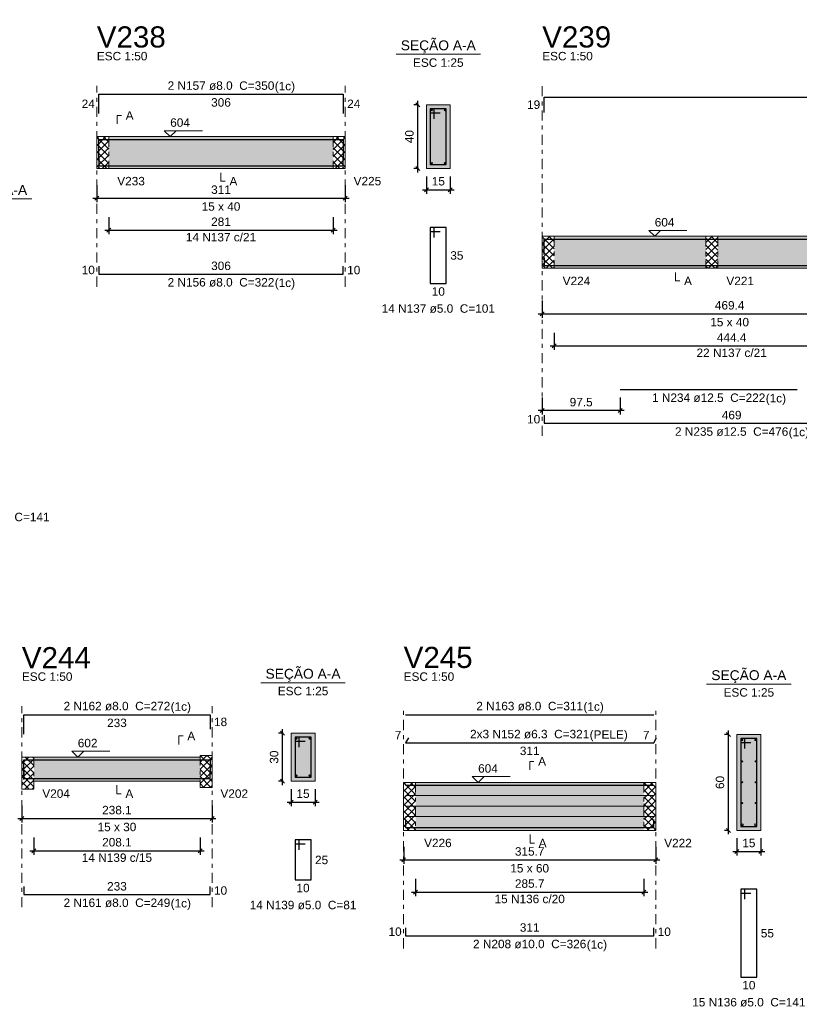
# Model space of a CAD drawing. Header units: millimetres. Extents: x 0 to 119, y 0 to 84.
# Tile 14 of 24: x 49 to 68, y 32 to 56. Entities that reach past the tile are written whole.
import ezdxf

# ---------------------------------------------------------------- set-up
doc = ezdxf.new("R2010")
doc.units = ezdxf.units.MM
doc.header["$MEASUREMENT"] = 0
doc.linetypes.add('DASHDOT', pattern=[2.54, 1.27, -0.635, 0, -0.635])
doc.linetypes.add('NULL', pattern=[0])
doc.layers.get('0').update_dxf_attribs({"lineweight": 18})
for name, color, linetype, lineweight in [('Descrição da armadura', 7, 'Continuous', 0), ('DT-Arm complementar', 5, 'Continuous', 5), ('DT-Barras na forma', 2, 'Continuous', 30), ('DT-Barras no corte', 5, 'Continuous', 5), ('DT-Barras rebatidas', 2, 'Continuous', 30), ('DT-Cotas', 9, 'Continuous', 5), ('DT-Forma', 5, 'Continuous', 5), ('DT-Hachura forma vigas', 254, 'Continuous', 5), ('DT-Hachura intersecção vigas', 9, 'Continuous', 5), ('DT-Hachura seção vigas', 254, 'Continuous', 5), ('DT-Pontilhado', 9, 'DASHDOT', 5), ('DT-Textos', 7, 'Continuous', 5), ('DT-Título', 3, 'Continuous', 20), ('Textos armaduras', 7, 'Continuous', 0)]:
    doc.layers.add(name, color=color, linetype=linetype, lineweight=lineweight)
doc.styles.add('Arial', font='txt')
doc.dimstyles.new('UM_25.000000', dxfattribs={"dimtxt": 0.18, "dimasz": 0.1, "dimexe": 0.1, "dimexo": 0.2, "dimgap": 0, "dimtad": 1, "dimtih": 1, "dimtoh": 1, "dimdec": 1, "dimlfac": 25, "dimzin": 0, "dimdsep": 46, "dimtxsty": 'Standard', "dimcen": 0.09, "dimdle": 0.1, "dimadec": 1, "dimazin": 2, "dimtfac": 1, "dimtdec": 4, "dimtofl": 0, "dimtmove": 0, "dimatfit": 3, "dimfxl": 1, "dimtolj": 1, "dimarcsym": 0})
doc.dimstyles.new('UM_50.000000', dxfattribs={"dimtxt": 0.18, "dimasz": 0.1, "dimexe": 0.1, "dimexo": 0.2, "dimgap": 0, "dimtad": 1, "dimtih": 1, "dimtoh": 1, "dimdec": 1, "dimlfac": 50, "dimzin": 0, "dimdsep": 46, "dimtxsty": 'Standard', "dimcen": 0.09, "dimdle": 0.1, "dimadec": 1, "dimazin": 2, "dimtfac": 1, "dimtdec": 4, "dimtofl": 0, "dimtmove": 0, "dimatfit": 3, "dimfxl": 1, "dimtolj": 1, "dimarcsym": 0})

# ---------------------------------------------------------------- blocks, each defined once
blk = doc.blocks.new('_Oblique')
at = {"color": 0, "linetype": 'ByBlock', "lineweight": -2}
blk.add_line((-0.5, -0.5), (0.5, 0.5), dxfattribs=at)
blk = doc.blocks.new('*D32')
at = {"layer": 'Defpoints', "color": 0}
for p in [(50.539, 52.232), (56.759, 52.232), (56.759, 51.703)]:
    blk.add_point(p, dxfattribs=at)
at = {"layer": 'DT-Cotas', "color": 0, "lineweight": -2}
for p, q in [((50.539, 52.032), (50.539, 51.603)), ((56.759, 52.032), (56.759, 51.603)), ((50.439, 51.703), (56.859, 51.703))]:
    blk.add_line(p, q, dxfattribs=at)
at = {"layer": 'DT-Cotas', "color": 0, "lineweight": -2, "xscale": 0.1, "yscale": 0.1, "zscale": 0.1, "rotation": 180}
blk.add_blockref('_Oblique', (50.539, 51.703), dxfattribs=at)
at = {"layer": 'DT-Cotas', "color": 0, "lineweight": -2, "xscale": 0.1, "yscale": 0.1, "zscale": 0.1}
blk.add_blockref('_Oblique', (56.759, 51.703), dxfattribs=at)
at = {"layer": 'DT-Cotas', "color": 7, "insert": (53.649, 51.914), "char_height": 0.2118, "attachment_point": 5, "rotation": 0.0057, "style": 'Arial'}
blk.add_mtext('\\A1;311', dxfattribs=at)
blk = doc.blocks.new('*D33')
at = {"layer": 'Defpoints', "color": 0}
for p in [(58.58, 54.044), (58.792, 54.044), (58.792, 52.444)]:
    blk.add_point(p, dxfattribs=at)
at = {"layer": 'DT-Cotas', "color": 0, "lineweight": -2}
for p, q in [((58.592, 54.044), (58.48, 54.044)), ((58.58, 52.344), (58.58, 54.144)), ((58.592, 52.444), (58.48, 52.444))]:
    blk.add_line(p, q, dxfattribs=at)
at = {"layer": 'DT-Cotas', "color": 0, "lineweight": -2, "xscale": 0.1, "yscale": 0.1, "zscale": 0.1}
for p, rotation in [((58.58, 54.044), 90), ((58.58, 52.444), 270)]:
    blk.add_blockref('_Oblique', p, dxfattribs=dict(at, rotation=rotation))
at = {"layer": 'DT-Cotas', "color": 7, "insert": (58.368, 53.244), "char_height": 0.2118, "attachment_point": 5, "rotation": 90, "style": 'Arial'}
blk.add_mtext('\\A1;40', dxfattribs=at)
blk = doc.blocks.new('*D34')
at = {"layer": 'Defpoints', "color": 0}
for p in [(58.792, 52.444), (59.392, 52.444), (59.392, 51.914)]:
    blk.add_point(p, dxfattribs=at)
at = {"layer": 'DT-Cotas', "color": 0, "lineweight": -2}
for p, q in [((58.792, 52.244), (58.792, 51.814)), ((59.392, 52.244), (59.392, 51.814)), ((58.692, 51.914), (59.492, 51.914))]:
    blk.add_line(p, q, dxfattribs=at)
at = {"layer": 'DT-Cotas', "color": 0, "lineweight": -2, "xscale": 0.1, "yscale": 0.1, "zscale": 0.1, "rotation": 180}
blk.add_blockref('_Oblique', (58.792, 51.914), dxfattribs=at)
at = {"layer": 'DT-Cotas', "color": 0, "lineweight": -2, "xscale": 0.1, "yscale": 0.1, "zscale": 0.1}
blk.add_blockref('_Oblique', (59.392, 51.914), dxfattribs=at)
at = {"layer": 'DT-Cotas', "color": 7, "insert": (59.092, 52.126), "char_height": 0.2118, "attachment_point": 5, "rotation": 0.0057, "style": 'Arial'}
blk.add_mtext('\\A1;15', dxfattribs=at)
blk = doc.blocks.new('*D35')
at = {"layer": 'Defpoints', "color": 0}
for p in [(50.839, 51.427), (56.459, 51.427), (56.459, 50.898)]:
    blk.add_point(p, dxfattribs=at)
at = {"layer": 'DT-Cotas', "color": 0, "lineweight": -2}
for p, q in [((50.839, 51.227), (50.839, 50.798)), ((56.459, 51.227), (56.459, 50.798)), ((50.739, 50.898), (56.559, 50.898))]:
    blk.add_line(p, q, dxfattribs=at)
at = {"layer": 'DT-Cotas', "color": 0, "lineweight": -2, "xscale": 0.1, "yscale": 0.1, "zscale": 0.1, "rotation": 180}
blk.add_blockref('_Oblique', (50.839, 50.898), dxfattribs=at)
at = {"layer": 'DT-Cotas', "color": 0, "lineweight": -2, "xscale": 0.1, "yscale": 0.1, "zscale": 0.1}
blk.add_blockref('_Oblique', (56.459, 50.898), dxfattribs=at)
at = {"layer": 'DT-Cotas', "color": 7, "insert": (53.649, 51.11), "char_height": 0.2118, "attachment_point": 5, "rotation": 0.0057, "style": 'Arial'}
blk.add_mtext('\\A1;281', dxfattribs=at)
blk = doc.blocks.new('*D36')
at = {"layer": 'Defpoints', "color": 0}
for p in [(61.694, 49.335), (71.082, 49.335), (71.082, 48.805)]:
    blk.add_point(p, dxfattribs=at)
at = {"layer": 'DT-Cotas', "color": 0, "lineweight": -2}
for p, q in [((61.694, 49.135), (61.694, 48.705)), ((71.082, 49.135), (71.082, 48.705)), ((61.594, 48.805), (71.182, 48.805))]:
    blk.add_line(p, q, dxfattribs=at)
at = {"layer": 'DT-Cotas', "color": 0, "lineweight": -2, "xscale": 0.1, "yscale": 0.1, "zscale": 0.1, "rotation": 180}
blk.add_blockref('_Oblique', (61.694, 48.805), dxfattribs=at)
at = {"layer": 'DT-Cotas', "color": 0, "lineweight": -2, "xscale": 0.1, "yscale": 0.1, "zscale": 0.1}
blk.add_blockref('_Oblique', (71.082, 48.805), dxfattribs=at)
at = {"layer": 'DT-Cotas', "color": 7, "insert": (66.388, 49.017), "char_height": 0.2118, "attachment_point": 5, "rotation": 0.0057, "style": 'Arial'}
blk.add_mtext('\\A1;469.4', dxfattribs=at)
blk = doc.blocks.new('*D40')
at = {"layer": 'Defpoints', "color": 0}
for p in [(61.694, 46.908), (63.644, 46.908), (61.694, 46.379)]:
    blk.add_point(p, dxfattribs=at)
at = {"layer": 'DT-Cotas', "color": 0, "lineweight": -2}
for p, q in [((61.694, 46.708), (61.694, 46.279)), ((63.644, 46.708), (63.644, 46.279)), ((63.744, 46.379), (61.594, 46.379))]:
    blk.add_line(p, q, dxfattribs=at)
at = {"layer": 'DT-Cotas', "color": 0, "lineweight": -2, "xscale": 0.1, "yscale": 0.1, "zscale": 0.1, "rotation": 180}
blk.add_blockref('_Oblique', (61.694, 46.379), dxfattribs=at)
at = {"layer": 'DT-Cotas', "color": 0, "lineweight": -2, "xscale": 0.1, "yscale": 0.1, "zscale": 0.1}
blk.add_blockref('_Oblique', (63.644, 46.379), dxfattribs=at)
at = {"layer": 'DT-Cotas', "color": 7, "insert": (62.669, 46.59), "char_height": 0.2118, "attachment_point": 5, "rotation": 0.0057, "style": 'Arial'}
blk.add_mtext('\\A1;97.5', dxfattribs=at)
blk = doc.blocks.new('*D46')
at = {"layer": 'Defpoints', "color": 0}
for p in [(61.994, 48.53), (70.882, 48.53), (70.882, 48.001)]:
    blk.add_point(p, dxfattribs=at)
at = {"layer": 'DT-Cotas', "color": 0, "lineweight": -2}
for p, q in [((61.994, 48.33), (61.994, 47.901)), ((70.882, 48.33), (70.882, 47.901)), ((61.894, 48.001), (70.982, 48.001))]:
    blk.add_line(p, q, dxfattribs=at)
at = {"layer": 'DT-Cotas', "color": 0, "lineweight": -2, "xscale": 0.1, "yscale": 0.1, "zscale": 0.1, "rotation": 180}
blk.add_blockref('_Oblique', (61.994, 48.001), dxfattribs=at)
at = {"layer": 'DT-Cotas', "color": 0, "lineweight": -2, "xscale": 0.1, "yscale": 0.1, "zscale": 0.1}
blk.add_blockref('_Oblique', (70.882, 48.001), dxfattribs=at)
at = {"layer": 'DT-Cotas', "color": 7, "insert": (66.438, 48.212), "char_height": 0.2118, "attachment_point": 5, "rotation": 0.0057, "style": 'Arial'}
blk.add_mtext('\\A1;444.4', dxfattribs=at)
blk = doc.blocks.new('*D78')
at = {"layer": 'Defpoints', "color": 0}
for p in [(48.662, 36.684), (53.424, 36.684), (53.424, 36.155)]:
    blk.add_point(p, dxfattribs=at)
at = {"layer": 'DT-Cotas', "color": 0, "lineweight": -2}
for p, q in [((48.662, 36.484), (48.662, 36.055)), ((53.424, 36.484), (53.424, 36.055)), ((48.562, 36.155), (53.524, 36.155))]:
    blk.add_line(p, q, dxfattribs=at)
at = {"layer": 'DT-Cotas', "color": 0, "lineweight": -2, "xscale": 0.1, "yscale": 0.1, "zscale": 0.1, "rotation": 180}
blk.add_blockref('_Oblique', (48.662, 36.155), dxfattribs=at)
at = {"layer": 'DT-Cotas', "color": 0, "lineweight": -2, "xscale": 0.1, "yscale": 0.1, "zscale": 0.1}
blk.add_blockref('_Oblique', (53.424, 36.155), dxfattribs=at)
at = {"layer": 'DT-Cotas', "color": 7, "insert": (51.043, 36.367), "char_height": 0.2118, "attachment_point": 5, "rotation": 0.0057, "style": 'Arial'}
blk.add_mtext('\\A1;238.1', dxfattribs=at)
blk = doc.blocks.new('*D79')
at = {"layer": 'Defpoints', "color": 0}
for p in [(55.192, 38.296), (55.404, 38.296), (55.404, 37.096)]:
    blk.add_point(p, dxfattribs=at)
at = {"layer": 'DT-Cotas', "color": 0, "lineweight": -2}
for p, q in [((55.204, 38.296), (55.092, 38.296)), ((55.192, 36.996), (55.192, 38.396)), ((55.204, 37.096), (55.092, 37.096))]:
    blk.add_line(p, q, dxfattribs=at)
at = {"layer": 'DT-Cotas', "color": 0, "lineweight": -2, "xscale": 0.1, "yscale": 0.1, "zscale": 0.1}
for p, rotation in [((55.192, 38.296), 90), ((55.192, 37.096), 270)]:
    blk.add_blockref('_Oblique', p, dxfattribs=dict(at, rotation=rotation))
at = {"layer": 'DT-Cotas', "color": 7, "insert": (54.98, 37.696), "char_height": 0.2118, "attachment_point": 5, "rotation": 90, "style": 'Arial'}
blk.add_mtext('\\A1;30', dxfattribs=at)
blk = doc.blocks.new('*D80')
at = {"layer": 'Defpoints', "color": 0}
for p in [(55.404, 37.096), (56.004, 37.096), (56.004, 36.567)]:
    blk.add_point(p, dxfattribs=at)
at = {"layer": 'DT-Cotas', "color": 0, "lineweight": -2}
for p, q in [((55.404, 36.896), (55.404, 36.467)), ((56.004, 36.896), (56.004, 36.467)), ((55.304, 36.567), (56.104, 36.567))]:
    blk.add_line(p, q, dxfattribs=at)
at = {"layer": 'DT-Cotas', "color": 0, "lineweight": -2, "xscale": 0.1, "yscale": 0.1, "zscale": 0.1, "rotation": 180}
blk.add_blockref('_Oblique', (55.404, 36.567), dxfattribs=at)
at = {"layer": 'DT-Cotas', "color": 0, "lineweight": -2, "xscale": 0.1, "yscale": 0.1, "zscale": 0.1}
blk.add_blockref('_Oblique', (56.004, 36.567), dxfattribs=at)
at = {"layer": 'DT-Cotas', "color": 7, "insert": (55.704, 36.778), "char_height": 0.2118, "attachment_point": 5, "rotation": 0.0057, "style": 'Arial'}
blk.add_mtext('\\A1;15', dxfattribs=at)
blk = doc.blocks.new('*D81')
at = {"layer": 'Defpoints', "color": 0}
for p in [(48.962, 35.879), (53.124, 35.879), (53.124, 35.35)]:
    blk.add_point(p, dxfattribs=at)
at = {"layer": 'DT-Cotas', "color": 0, "lineweight": -2}
for p, q in [((48.962, 35.679), (48.962, 35.25)), ((53.124, 35.679), (53.124, 35.25)), ((48.862, 35.35), (53.224, 35.35))]:
    blk.add_line(p, q, dxfattribs=at)
at = {"layer": 'DT-Cotas', "color": 0, "lineweight": -2, "xscale": 0.1, "yscale": 0.1, "zscale": 0.1, "rotation": 180}
blk.add_blockref('_Oblique', (48.962, 35.35), dxfattribs=at)
at = {"layer": 'DT-Cotas', "color": 0, "lineweight": -2, "xscale": 0.1, "yscale": 0.1, "zscale": 0.1}
blk.add_blockref('_Oblique', (53.124, 35.35), dxfattribs=at)
at = {"layer": 'DT-Cotas', "color": 7, "insert": (51.043, 35.562), "char_height": 0.2118, "attachment_point": 5, "rotation": 0.0057, "style": 'Arial'}
blk.add_mtext('\\A1;208.1', dxfattribs=at)
blk = doc.blocks.new('*D82')
at = {"layer": 'Defpoints', "color": 0}
for p in [(58.224, 35.649), (64.537, 35.649), (64.537, 35.119)]:
    blk.add_point(p, dxfattribs=at)
at = {"layer": 'DT-Cotas', "color": 0, "lineweight": -2}
for p, q in [((58.224, 35.449), (58.224, 35.019)), ((64.537, 35.449), (64.537, 35.019)), ((58.124, 35.119), (64.637, 35.119))]:
    blk.add_line(p, q, dxfattribs=at)
at = {"layer": 'DT-Cotas', "color": 0, "lineweight": -2, "xscale": 0.1, "yscale": 0.1, "zscale": 0.1, "rotation": 180}
blk.add_blockref('_Oblique', (58.224, 35.119), dxfattribs=at)
at = {"layer": 'DT-Cotas', "color": 0, "lineweight": -2, "xscale": 0.1, "yscale": 0.1, "zscale": 0.1}
blk.add_blockref('_Oblique', (64.537, 35.119), dxfattribs=at)
at = {"layer": 'DT-Cotas', "color": 7, "insert": (61.38, 35.331), "char_height": 0.2118, "attachment_point": 5, "rotation": 0.0057, "style": 'Arial'}
blk.add_mtext('\\A1;315.7', dxfattribs=at)
blk = doc.blocks.new('*D83')
at = {"layer": 'Defpoints', "color": 0}
for p in [(66.357, 38.261), (66.569, 38.261), (66.569, 35.861)]:
    blk.add_point(p, dxfattribs=at)
at = {"layer": 'DT-Cotas', "color": 0, "lineweight": -2}
for p, q in [((66.369, 38.261), (66.257, 38.261)), ((66.357, 35.761), (66.357, 38.361)), ((66.369, 35.861), (66.257, 35.861))]:
    blk.add_line(p, q, dxfattribs=at)
at = {"layer": 'DT-Cotas', "color": 0, "lineweight": -2, "xscale": 0.1, "yscale": 0.1, "zscale": 0.1}
for p, rotation in [((66.357, 38.261), 90), ((66.357, 35.861), 270)]:
    blk.add_blockref('_Oblique', p, dxfattribs=dict(at, rotation=rotation))
at = {"layer": 'DT-Cotas', "color": 7, "insert": (66.146, 37.061), "char_height": 0.2118, "attachment_point": 5, "rotation": 90, "style": 'Arial'}
blk.add_mtext('\\A1;60', dxfattribs=at)
blk = doc.blocks.new('*D84')
at = {"layer": 'Defpoints', "color": 0}
for p in [(66.569, 35.861), (67.169, 35.861), (67.169, 35.331)]:
    blk.add_point(p, dxfattribs=at)
at = {"layer": 'DT-Cotas', "color": 0, "lineweight": -2}
for p, q in [((66.569, 35.661), (66.569, 35.231)), ((67.169, 35.661), (67.169, 35.231)), ((66.469, 35.331), (67.269, 35.331))]:
    blk.add_line(p, q, dxfattribs=at)
at = {"layer": 'DT-Cotas', "color": 0, "lineweight": -2, "xscale": 0.1, "yscale": 0.1, "zscale": 0.1, "rotation": 180}
blk.add_blockref('_Oblique', (66.569, 35.331), dxfattribs=at)
at = {"layer": 'DT-Cotas', "color": 0, "lineweight": -2, "xscale": 0.1, "yscale": 0.1, "zscale": 0.1}
blk.add_blockref('_Oblique', (67.169, 35.331), dxfattribs=at)
at = {"layer": 'DT-Cotas', "color": 7, "insert": (66.869, 35.543), "char_height": 0.2118, "attachment_point": 5, "rotation": 0.0057, "style": 'Arial'}
blk.add_mtext('\\A1;15', dxfattribs=at)
blk = doc.blocks.new('*D85')
at = {"layer": 'Defpoints', "color": 0}
for p in [(58.524, 34.844), (64.237, 34.844), (64.237, 34.315)]:
    blk.add_point(p, dxfattribs=at)
at = {"layer": 'DT-Cotas', "color": 0, "lineweight": -2}
for p, q in [((58.524, 34.644), (58.524, 34.215)), ((64.237, 34.644), (64.237, 34.215)), ((58.424, 34.315), (64.337, 34.315))]:
    blk.add_line(p, q, dxfattribs=at)
at = {"layer": 'DT-Cotas', "color": 0, "lineweight": -2, "xscale": 0.1, "yscale": 0.1, "zscale": 0.1, "rotation": 180}
blk.add_blockref('_Oblique', (58.524, 34.315), dxfattribs=at)
at = {"layer": 'DT-Cotas', "color": 0, "lineweight": -2, "xscale": 0.1, "yscale": 0.1, "zscale": 0.1}
blk.add_blockref('_Oblique', (64.237, 34.315), dxfattribs=at)
at = {"layer": 'DT-Cotas', "color": 7, "insert": (61.38, 34.526), "char_height": 0.2118, "attachment_point": 5, "rotation": 0.0057, "style": 'Arial'}
blk.add_mtext('\\A1;285.7', dxfattribs=at)

msp = doc.modelspace()

# ---------------------------------------------------------------- hatches: boundary and pattern name
at = {"layer": 'DT-Hachura forma vigas', "linetype": 'Continuous'}
for points in [[(50.8393, 52.4439), (56.4591, 52.4439), (56.4591, 53.2439), (50.8393, 53.2439), (50.8393, 52.4439)], [(61.9937, 49.9467), (65.7937, 49.9467), (65.7937, 50.7467), (61.9937, 50.7467), (61.9937, 49.9467)], [(66.0937, 49.9467), (70.8821, 49.9467), (70.8821, 50.7467), (66.0937, 50.7467), (66.0937, 49.9467)], [(48.9621, 37.096), (53.1239, 37.096), (53.1239, 37.696), (48.9621, 37.696), (48.9621, 37.096)], [(58.5236, 35.8606), (64.2366, 35.8606), (64.2366, 37.0606), (58.5236, 37.0606), (58.5236, 35.8606)]]:
    msp.add_hatch(color=254, dxfattribs=at).paths.add_polyline_path(points)
at = {"layer": 'DT-Hachura intersecção vigas', "linetype": 'Continuous'}
h = msp.add_hatch(dxfattribs=at)
h.set_pattern_fill('ANSI37', color=9, style=0)
h.paths.add_polyline_path([(50.5393, 52.4439), (50.8393, 52.4439), (50.8393, 53.2439), (50.5393, 53.2439), (50.5393, 52.4439)])
h = msp.add_hatch(dxfattribs=at)
h.set_pattern_fill('ANSI37', color=9, style=0)
h.paths.add_polyline_path([(56.4591, 52.4439), (56.7591, 52.4439), (56.7591, 53.2439), (56.4591, 53.2439), (56.4591, 52.4439)])
h = msp.add_hatch(dxfattribs=at)
h.set_pattern_fill('ANSI37', color=9, style=0)
h.paths.add_polyline_path([(61.6937, 49.9467), (61.9937, 49.9467), (61.9937, 50.7467), (61.6937, 50.7467), (61.6937, 49.9467)])
h = msp.add_hatch(dxfattribs=at)
h.set_pattern_fill('ANSI37', color=9, style=0)
h.paths.add_polyline_path([(65.7937, 49.9467), (66.0937, 49.9467), (66.0937, 50.7467), (65.7937, 50.7467), (65.7937, 49.9467)])
h = msp.add_hatch(dxfattribs=at)
h.set_pattern_fill('ANSI37', color=9, style=0)
h.paths.add_polyline_path([(48.9621, 36.896), (48.9621, 37.096), (48.9621, 37.696), (48.6621, 37.696), (48.6621, 37.096), (48.6621, 36.896), (48.9621, 36.896)])
h = msp.add_hatch(dxfattribs=at)
h.set_pattern_fill('ANSI37', color=9, style=0)
h.paths.add_polyline_path([(53.4239, 36.936), (53.4239, 37.096), (53.4239, 37.696), (53.4239, 37.736), (53.1239, 37.736), (53.1239, 37.696), (53.1239, 37.096), (53.1239, 36.936), (53.4239, 36.936)])
h = msp.add_hatch(dxfattribs=at)
h.set_pattern_fill('ANSI37', color=9, style=0)
h.paths.add_polyline_path([(58.2236, 35.8606), (58.5236, 35.8606), (58.5236, 37.0606), (58.2236, 37.0606), (58.2236, 35.8606)])
h = msp.add_hatch(dxfattribs=at)
h.set_pattern_fill('ANSI37', color=9, style=0)
h.paths.add_polyline_path([(64.2366, 35.8606), (64.5366, 35.8606), (64.5366, 37.0606), (64.2366, 37.0606), (64.2366, 35.8606)])
at = {"layer": 'DT-Hachura seção vigas', "linetype": 'Continuous'}
for points in [[(58.7916, 52.4439), (58.7916, 52.4439), (59.3916, 52.4439), (59.3916, 54.0439), (58.7916, 54.0439), (58.7916, 52.4439)], [(55.404, 37.096), (55.404, 37.096), (56.004, 37.096), (56.004, 38.296), (55.404, 38.296), (55.404, 37.096)], [(66.5691, 35.8606), (66.5691, 35.8606), (67.1691, 35.8606), (67.1691, 38.2606), (66.5691, 38.2606), (66.5691, 35.8606)]]:
    msp.add_hatch(color=254, dxfattribs=at).paths.add_polyline_path(points)

# ---------------------------------------------------------------- linework, layer by layer
at = {"layer": 'DT-Arm complementar'}
for p, q in [((58.2736, 36.7356), (64.4866, 36.7356)), ((58.2736, 36.4706), (64.4866, 36.4706)), ((58.2736, 36.2056), (64.4866, 36.2056))]:
    msp.add_line(p, q, dxfattribs=at)
at = {"layer": 'DT-Barras na forma'}
for p, q in [((58.9916, 53.9439), (58.8916, 53.9439)), ((58.8916, 53.9439), (58.8916, 52.5439)), ((59.2916, 53.9439), (58.8916, 53.9439)), ((58.8916, 53.9439), (58.8916, 53.8439)), ((58.8916, 53.8439), (59.1416, 53.8439)), ((58.9916, 53.6939), (58.9916, 53.9439)), ((59.2916, 52.5439), (59.2916, 53.9439)), ((58.8916, 52.5439), (59.2916, 52.5439)), ((55.604, 38.196), (55.504, 38.196)), ((55.504, 38.196), (55.504, 37.196)), ((55.904, 38.196), (55.504, 38.196)), ((55.504, 38.196), (55.504, 38.096)), ((55.504, 38.096), (55.754, 38.096)), ((55.604, 37.946), (55.604, 38.196)), ((55.904, 37.196), (55.904, 38.196)), ((66.7691, 38.1606), (66.6691, 38.1606)), ((66.6691, 38.1606), (66.6691, 35.9606)), ((67.0691, 38.1606), (66.6691, 38.1606)), ((66.6691, 38.1606), (66.6691, 38.0606)), ((66.6691, 38.0606), (66.9191, 38.0606)), ((66.7691, 37.9106), (66.7691, 38.1606)), ((67.0691, 35.9606), (67.0691, 38.1606)), ((55.504, 37.196), (55.904, 37.196)), ((66.6691, 35.9606), (67.0691, 35.9606))]:
    msp.add_line(p, q, dxfattribs=at)
for points in [[(50.5893, 52.6981), (50.5893, 53.1759), (56.7091, 53.1759), (56.7091, 52.6981)], [(50.5893, 52.7119), (50.5893, 52.5119), (56.7091, 52.5119), (56.7091, 52.7119)], [(61.7437, 50.2944), (61.7437, 50.6767), (85.3614, 50.6767)], [(61.7437, 50.2192), (61.7437, 50.0192), (71.1321, 50.0192)], [(63.6437, 50.0192), (68.0821, 50.0192)], [(48.7121, 37.138), (48.7121, 37.628), (53.3739, 37.628), (53.3739, 37.2697)], [(48.7121, 37.364), (48.7121, 37.164), (53.3739, 37.164), (53.3739, 37.364)], [(58.2736, 36.9926), (64.4866, 36.9926)], [(58.2736, 36.1306), (58.2736, 35.9306), (64.4866, 35.9306), (64.4866, 36.1306)]]:
    msp.add_lwpolyline(points, dxfattribs=at)
at = {"layer": 'DT-Barras no corte'}
for centre, radius in [((58.9276, 53.9079), 0.016), ((59.2556, 53.9079), 0.016), ((58.9276, 52.5799), 0.016), ((59.2556, 52.5799), 0.016), ((55.54, 38.16), 0.016), ((55.868, 38.16), 0.016), ((66.7051, 38.1246), 0.016), ((67.0331, 38.1246), 0.016), ((66.7017, 37.5866), 0.0126), ((67.0365, 37.5866), 0.0126), ((55.54, 37.232), 0.016), ((55.868, 37.232), 0.016), ((66.7017, 37.0646), 0.0126), ((67.0365, 37.0646), 0.0126), ((66.7017, 36.5426), 0.0126), ((67.0365, 36.5426), 0.0126), ((66.7091, 36.0006), 0.02), ((67.0291, 36.0006), 0.02)]:
    msp.add_circle(centre, radius, dxfattribs=at)
at = {"layer": 'DT-Barras rebatidas'}
for points in [[(50.5893, 53.8277), (50.5893, 54.3055), (56.7091, 54.3055), (56.7091, 53.8277)], [(61.7437, 53.8527), (61.7437, 54.2349), (85.3614, 54.2349)], [(58.9916, 50.7172), (58.9916, 50.9672), (58.8916, 50.9672), (58.8916, 49.5672), (59.2916, 49.5672), (59.2916, 50.9672), (58.8916, 50.9672), (58.8916, 50.8672), (59.1416, 50.8672)], [(50.5893, 50.0009), (50.5893, 49.8009), (56.7091, 49.8009), (56.7091, 50.0009)], [(63.6437, 46.9081), (68.0821, 46.9081)], [(61.7437, 46.2609), (61.7437, 46.0609), (71.1321, 46.0609)], [(48.7121, 38.2676), (48.7121, 38.7576), (53.3739, 38.7576), (53.3739, 38.3993)], [(58.2736, 38.7576), (64.4866, 38.7576)], [(58.346, 38.1816), (58.2736, 38.0561), (64.4866, 38.0561), (64.559, 38.1816)], [(55.604, 35.3693), (55.604, 35.6193), (55.504, 35.6193), (55.504, 34.6193), (55.904, 34.6193), (55.904, 35.6193), (55.504, 35.6193), (55.504, 35.5193), (55.754, 35.5193)], [(48.7121, 34.453), (48.7121, 34.253), (53.3739, 34.253), (53.3739, 34.453)], [(66.7691, 34.1339), (66.7691, 34.3839), (66.6691, 34.3839), (66.6691, 32.1839), (67.0691, 32.1839), (67.0691, 34.3839), (66.6691, 34.3839), (66.6691, 34.2839), (66.9191, 34.2839)], [(58.2736, 33.4196), (58.2736, 33.2196), (64.4866, 33.2196), (64.4866, 33.4196)]]:
    msp.add_lwpolyline(points, dxfattribs=at)
at = {"layer": 'DT-Forma'}
for p, q in [((59.3916, 54.0439), (58.7916, 54.0439)), ((58.7916, 54.0439), (58.7916, 52.4439)), ((59.3916, 52.4439), (59.3916, 54.0439)), ((50.5393, 53.2439), (50.8393, 53.2439)), ((50.8393, 53.2439), (56.4591, 53.2439)), ((56.4591, 53.2439), (56.7591, 53.2439)), ((50.5393, 52.4439), (50.8393, 52.4439)), ((50.8393, 52.4439), (56.4591, 52.4439)), ((56.4591, 52.4439), (56.7591, 52.4439)), ((58.7916, 52.4439), (59.3916, 52.4439)), ((61.6937, 50.7467), (61.9937, 50.7467)), ((61.9937, 50.7467), (65.7937, 50.7467)), ((65.7937, 50.7467), (66.0937, 50.7467)), ((66.0937, 50.7467), (70.8821, 50.7467)), ((61.6937, 49.9467), (61.9937, 49.9467)), ((61.9937, 49.9467), (65.7937, 49.9467)), ((65.7937, 49.9467), (66.0937, 49.9467)), ((66.0937, 49.9467), (70.8821, 49.9467)), ((56.004, 38.296), (55.404, 38.296)), ((55.404, 38.296), (55.404, 37.096)), ((56.004, 37.096), (56.004, 38.296)), ((67.1691, 38.2606), (66.5691, 38.2606)), ((66.5691, 38.2606), (66.5691, 35.8606)), ((67.1691, 35.8606), (67.1691, 38.2606)), ((48.6621, 37.696), (48.9621, 37.696)), ((48.9621, 37.696), (53.1239, 37.696)), ((53.1239, 37.696), (53.1239, 37.736)), ((53.1239, 37.736), (53.4239, 37.736)), ((53.4239, 37.736), (53.4239, 37.696)), ((48.6621, 37.096), (48.6621, 36.896)), ((48.9621, 36.896), (48.9621, 37.096)), ((48.9621, 37.096), (53.1239, 37.096)), ((53.1239, 37.096), (53.1239, 36.936)), ((53.4239, 36.936), (53.4239, 37.096)), ((55.404, 37.096), (56.004, 37.096)), ((58.2236, 37.0606), (58.5236, 37.0606)), ((58.5236, 37.0606), (64.2366, 37.0606)), ((64.2366, 37.0606), (64.5366, 37.0606)), ((48.6621, 36.896), (48.9621, 36.896)), ((53.1239, 36.936), (53.4239, 36.936)), ((58.2236, 35.8606), (58.5236, 35.8606)), ((58.5236, 35.8606), (64.2366, 35.8606)), ((64.2366, 35.8606), (64.5366, 35.8606)), ((66.5691, 35.8606), (67.1691, 35.8606))]:
    msp.add_line(p, q, dxfattribs=at)
at = {"layer": 'DT-Forma', "linetype": 'Continuous'}
for p, q in [((50.5393, 52.4439), (50.5393, 53.2439)), ((56.7591, 53.2439), (56.7591, 52.4439)), ((61.6937, 49.9467), (61.6937, 50.7467)), ((48.6621, 37.096), (48.6621, 37.696)), ((53.4239, 37.696), (53.4239, 37.096)), ((58.2236, 35.8606), (58.2236, 37.0606)), ((64.5366, 37.0606), (64.5366, 35.8606))]:
    msp.add_line(p, q, dxfattribs=at)
at = {"layer": 'DT-Pontilhado', "ltscale": 0.2}
for p, q in [((50.5393, 49.4832), (50.5393, 54.5173)), ((56.7591, 49.4832), (56.7591, 54.5173)), ((61.6937, 45.7432), (61.6937, 54.5173)), ((50.8393, 53.2439), (50.8393, 52.4439)), ((56.4591, 53.2439), (56.4591, 52.4439)), ((61.9937, 50.7467), (61.9937, 49.9467)), ((65.7937, 50.7467), (65.7937, 49.9467)), ((66.0937, 50.7467), (66.0937, 49.9467)), ((48.6621, 33.9353), (48.6621, 38.9694)), ((53.4239, 33.9353), (53.4239, 38.9694)), ((58.2236, 32.9019), (58.2236, 38.9694)), ((64.5366, 32.9019), (64.5366, 38.9694)), ((48.9621, 37.696), (48.9621, 37.096)), ((53.1239, 37.736), (53.1239, 37.096)), ((58.5236, 37.0606), (58.5236, 35.8606)), ((64.2366, 37.0606), (64.2366, 35.8606))]:
    msp.add_line(p, q, dxfattribs=at)
at = {"layer": 'DT-Textos'}
for p, q in [((58.0326, 55.3088), (60.1506, 55.3088)), ((46.7958, 51.6846), (48.9138, 51.6846)), ((54.645, 39.5609), (56.763, 39.5609)), ((65.8101, 39.5255), (67.9281, 39.5255))]:
    msp.add_line(p, q, dxfattribs=at)
for points in [[(51.0511, 53.5616), (51.0511, 53.7734), (51.157, 53.7734)], [(52.5252, 53.3922), (52.377, 53.2439), (52.2287, 53.3922), (53.1818, 53.3922)], [(53.6492, 52.338), (53.6492, 52.1262), (53.7551, 52.1262)], [(64.6602, 50.8949), (64.5119, 50.7467), (64.3637, 50.8949), (65.3168, 50.8949)], [(65.0337, 49.8408), (65.0337, 49.629), (65.1396, 49.629)], [(52.5944, 38.0137), (52.5944, 38.2255), (52.7003, 38.2255)], [(50.2107, 37.8443), (50.0624, 37.696), (49.9141, 37.8443), (50.8672, 37.8443)], [(61.3801, 37.3783), (61.3801, 37.5901), (61.486, 37.5901)], [(60.2375, 37.2089), (60.0892, 37.0606), (59.9409, 37.2089), (60.894, 37.2089)], [(51.043, 36.9901), (51.043, 36.7783), (51.1489, 36.7783)], [(61.3944, 35.7547), (61.3944, 35.5429), (61.5003, 35.5429)]]:
    msp.add_lwpolyline(points, dxfattribs=at)

# ---------------------------------------------------------------- texts
at = {"layer": 'Descrição da armadura', "linetype": 'NULL', "char_height": 0.2118, "attachment_point": 8, "line_spacing_factor": 0.9, "style": 'Arial'}
for s, insert, width in [('2 N157 ø8.0  C=350', (53.6494, 54.4118), 5.239541), ('14 N137 c/21', (53.6492, 50.6161), 3.450264), ('2 N156 ø8.0  C=322', (53.6494, 49.4828), 5.239541), ('14 N137 ø5.0  C=101', (59.0914, 48.8258), 5.562109), ('22 N137 c/21', (66.4379, 47.7188), 3.450264), ('1 N234 ø12.5  C=222', (65.8628, 46.5908), 5.562109), ('2 N235 ø12.5  C=476', (66.4378, 45.7428), 5.562109), ('186 N136 ø5.0  C=141', (47.8548, 43.6018), 5.884678), ('2 N162 ø8.0  C=272', (51.0433, 38.8639), 5.239541), ('2 N163 ø8.0  C=311', (61.3797, 38.8639), 5.239541), ('2x3 N152 ø6.3  C=321', (61.3797, 38.1619), 5.852109), ('14 N139 c/15', (51.043, 35.0682), 3.450264), ('15 N136 c/20', (61.3801, 34.0328), 3.450264), ('2 N161 ø8.0  C=249', (51.0433, 33.9349), 5.239541), ('14 N139 ø5.0  C=81', (55.7043, 33.8779), 5.239541), ('2 N208 ø10.0  C=326', (61.3797, 32.9019), 5.562109), ('15 N136 ø5.0  C=141', (66.8687, 31.4429), 5.562109)]:
    msp.add_mtext(s, dxfattribs=dict(at, insert=insert, width=width))
at = {"layer": 'DT-Textos', "linetype": 'NULL', "line_spacing_factor": 0.798, "style": 'Arial'}
for s, insert, char_height, width, attachment_point in [('SEÇÃO A-A', (59.0914, 55.3329), 0.2471, 3.812061, 8), ('ESC 1:50', (50.5394, 55.1528), 0.2118, 2.482559, 7), ('ESC 1:25', (59.0914, 54.9908), 0.2118, 2.482559, 8), ('ESC 1:50', (61.6938, 55.1528), 0.2118, 2.482559, 7), ('(1c)', (54.9944, 54.3419), 0.2118, 0.998857, 7), ('A', (51.2624, 53.6678), 0.2118, 0.386855, 7), ('604', (52.3774, 53.4878), 0.2118, 0.967705, 7), ('SEÇÃO A-A', (47.8548, 51.7089), 0.2471, 3.812061, 8), ('V233', (51.0514, 52.0208), 0.2118, 1.354561, 7), ('A', (53.8614, 52.0208), 0.2118, 0.386855, 7), ('V225', (56.9704, 52.0208), 0.2118, 1.354561, 7), ('15 x 40', (53.6494, 51.3848), 0.2118, 1.902559, 8), ('604', (64.5118, 50.9898), 0.2118, 0.967705, 7), ('(1c)', (54.9944, 49.4129), 0.2118, 0.998857, 7), ('V224', (62.2058, 49.5228), 0.2118, 1.354561, 7), ('A', (65.2458, 49.5228), 0.2118, 0.386855, 7), ('V221', (66.3058, 49.5228), 0.2118, 1.354561, 7), ('15 x 40', (66.3878, 48.4878), 0.2118, 1.902559, 8), ('(1c)', (67.2908, 46.5209), 0.2118, 0.998857, 7), ('(1c)', (67.8658, 45.6729), 0.2118, 0.998857, 7), ('SEÇÃO A-A', (55.7043, 39.585), 0.2471, 3.812061, 8), ('ESC 1:50', (48.6623, 39.6049), 0.2118, 2.482559, 7), ('ESC 1:50', (58.2237, 39.6049), 0.2118, 2.482559, 7), ('SEÇÃO A-A', (66.8687, 39.55), 0.2471, 3.812061, 8), ('ESC 1:25', (55.7043, 39.2429), 0.2118, 2.482559, 8), ('ESC 1:25', (66.8687, 39.2079), 0.2118, 2.482559, 8), ('(1c)', (52.3883, 38.794), 0.2118, 0.998857, 7), ('(1c)', (62.7257, 38.794), 0.2118, 0.998857, 7), ('A', (52.8063, 38.1199), 0.2118, 0.386855, 7), ('(PELE)', (62.8817, 38.092), 0.2118, 1.869424, 7), ('602', (50.0623, 37.9399), 0.2118, 0.967705, 7), ('A', (61.5917, 37.4839), 0.2118, 0.386855, 7), ('604', (60.0887, 37.3039), 0.2118, 0.967705, 7), ('V204', (49.1743, 36.6729), 0.2118, 1.354561, 7), ('A', (51.2553, 36.6729), 0.2118, 0.386855, 7), ('V202', (53.6353, 36.6729), 0.2118, 1.354561, 7), ('15 x 30', (51.0433, 35.8369), 0.2118, 1.902559, 8), ('V226', (58.7357, 35.4369), 0.2118, 1.354561, 7), ('A', (61.6057, 35.4369), 0.2118, 0.386855, 7), ('V222', (64.7487, 35.4369), 0.2118, 1.354561, 7), ('15 x 60', (61.3797, 34.8019), 0.2118, 1.902559, 8), ('(1c)', (52.3883, 33.865), 0.2118, 0.998857, 7), ('(1c)', (62.8077, 32.832), 0.2118, 0.998857, 7)]:
    msp.add_mtext(s, dxfattribs=dict(at, insert=insert, char_height=char_height, width=width, attachment_point=attachment_point))
at = {"layer": 'DT-Título', "linetype": 'NULL', "char_height": 0.5295, "width": 3.456465, "attachment_point": 7, "line_spacing_factor": 0.798, "style": 'Arial'}
for s, insert in [('V238', (50.5394, 55.4706)), ('V239', (61.6938, 55.4706)), ('V244', (48.6623, 39.9228)), ('V245', (58.2237, 39.9228))]:
    msp.add_mtext(s, dxfattribs=dict(at, insert=insert))
at = {"layer": 'Textos armaduras', "linetype": 'NULL', "char_height": 0.2118, "line_spacing_factor": 0.9, "style": 'Arial'}
for s, insert, width, attachment_point in [('24', (50.4893, 53.9607), 1.045137, 9), ('306', (53.6492, 54.2082), 1.367705, 2), ('24', (56.8091, 54.1725), 1.045137, 1), ('19', (61.6437, 53.9379), 1.045137, 9), ('35', (59.3916, 50.3731), 1.045137, 1), ('306', (53.6492, 49.8982), 1.367705, 8), ('10', (50.4893, 49.795), 1.045137, 9), ('10', (56.8091, 50.0068), 1.045137, 1), ('10', (59.0916, 49.4699), 1.045137, 2), ('469', (66.4379, 46.1582), 1.367705, 8), ('10', (61.6437, 46.055), 1.045137, 9), ('233', (51.043, 38.6603), 1.367705, 2), ('18', (53.4739, 38.6844), 1.045137, 1), ('7', (58.167, 38.142), 0.722568, 9), ('7', (64.38, 38.142), 0.722568, 9), ('311', (61.3801, 37.9588), 1.367705, 2), ('25', (56.004, 35.2252), 1.045137, 1), ('233', (51.043, 34.3503), 1.367705, 8), ('10', (53.4739, 34.4589), 1.045137, 1), ('10', (55.704, 34.522), 1.045137, 2), ('311', (61.3801, 33.3169), 1.367705, 8), ('10', (58.1736, 33.2137), 1.045137, 9), ('10', (64.5866, 33.4255), 1.045137, 1), ('55', (67.1691, 33.3898), 1.045137, 1), ('10', (66.8691, 32.0866), 1.045137, 2)]:
    msp.add_mtext(s, dxfattribs=dict(at, insert=insert, width=width, attachment_point=attachment_point))

# ---------------------------------------------------------------- dimensions: what is measured, and where the dimension line sits
at = {"layer": 'DT-Cotas'}
for base, p1, p2, angle, dimstyle, override, picture, middle, dimtype, turn in [((58.5798, 54.0439), (58.7916, 52.4439), (58.7916, 54.0439), 90, 'UM_25.000000', {"dimtxt": 0.2118, "dimasz": 0.1, "dimexe": 0.1, "dimexo": 0.2, "dimtad": 1, "dimtih": 0, "dimtoh": 0, "dimdec": 1, "dimlfac": 25, "dimzin": 8, "dimtxsty": 'Arial', "dimblk": 'Oblique', "dimblk1": 'Oblique', "dimblk2": 'Oblique', "dimsah": 1, "dimdle": 0.1, "dimse1": 0, "dimse2": 0, "dimclrt": 7, "dimadec": 1, "dimazin": 3, "dimtmove": 2, "dimldrblk": 'Oblique'}, '*D33', (58.368, 53.2439), 160, 90), ((61.6937, 46.3786), (63.6437, 46.9081), (61.6937, 46.9081), 180, 'UM_50.000000', {"dimtxt": 0.2118, "dimasz": 0.1, "dimexe": 0.1, "dimexo": 0.2, "dimtad": 1, "dimtih": 0, "dimtoh": 0, "dimdec": 1, "dimlfac": 50, "dimzin": 8, "dimtxsty": 'Arial', "dimblk": 'Oblique', "dimblk1": 'Oblique', "dimblk2": 'Oblique', "dimsah": 1, "dimdle": 0.1, "dimse1": 0, "dimse2": 0, "dimclrt": 7, "dimadec": 1, "dimazin": 3, "dimtmove": 2, "dimldrblk": 'Oblique'}, '*D40', (62.6687, 46.5904), 161, 0.00573), ((55.1922, 38.296), (55.404, 37.096), (55.404, 38.296), 90, 'UM_25.000000', {"dimtxt": 0.2118, "dimasz": 0.1, "dimexe": 0.1, "dimexo": 0.2, "dimtad": 1, "dimtih": 0, "dimtoh": 0, "dimdec": 1, "dimlfac": 25, "dimzin": 8, "dimtxsty": 'Arial', "dimblk": 'Oblique', "dimblk1": 'Oblique', "dimblk2": 'Oblique', "dimsah": 1, "dimdle": 0.1, "dimse1": 0, "dimse2": 0, "dimclrt": 7, "dimadec": 1, "dimazin": 3, "dimtmove": 2, "dimldrblk": 'Oblique'}, '*D79', (54.9804, 37.696), 160, 90), ((66.3573, 38.2606), (66.5691, 35.8606), (66.5691, 38.2606), 90, 'UM_25.000000', {"dimtxt": 0.2118, "dimasz": 0.1, "dimexe": 0.1, "dimexo": 0.2, "dimtad": 1, "dimtih": 0, "dimtoh": 0, "dimdec": 1, "dimlfac": 25, "dimzin": 8, "dimtxsty": 'Arial', "dimblk": 'Oblique', "dimblk1": 'Oblique', "dimblk2": 'Oblique', "dimsah": 1, "dimdle": 0.1, "dimse1": 0, "dimse2": 0, "dimclrt": 7, "dimadec": 1, "dimazin": 3, "dimtmove": 2, "dimldrblk": 'Oblique'}, '*D83', (66.1455, 37.0606), 160, 90)]:
    dim = msp.add_linear_dim(base=base, p1=p1, p2=p2, angle=angle, dimstyle=dimstyle, override=override, dxfattribs=at)
    dim.commit()
    dim.dimension.update_dxf_attribs({"geometry": picture, "text_midpoint": middle, "dimtype": dimtype, "text_rotation": turn})
for base, p1, p2, dimstyle, override, picture, middle, turn in [((59.3916, 51.9144), (58.7916, 52.4439), (59.3916, 52.4439), 'UM_25.000000', {"dimtxt": 0.2118, "dimasz": 0.1, "dimexe": 0.1, "dimexo": 0.2, "dimtad": 1, "dimtih": 0, "dimtoh": 0, "dimdec": 1, "dimlfac": 25, "dimzin": 8, "dimtxsty": 'Arial', "dimblk": 'Oblique', "dimblk1": 'Oblique', "dimblk2": 'Oblique', "dimsah": 1, "dimdle": 0.1, "dimse1": 0, "dimse2": 0, "dimclrt": 7, "dimadec": 1, "dimazin": 3, "dimtmove": 2, "dimldrblk": 'Oblique'}, '*D34', (59.0916, 52.1262), 0.00573), ((56.7591, 51.7026), (50.5393, 52.2321), (56.7591, 52.2321), 'UM_50.000000', {"dimtxt": 0.2118, "dimasz": 0.1, "dimexe": 0.1, "dimexo": 0.2, "dimtad": 1, "dimtih": 0, "dimtoh": 0, "dimdec": 1, "dimlfac": 50, "dimzin": 8, "dimtxsty": 'Arial', "dimblk": 'Oblique', "dimblk1": 'Oblique', "dimblk2": 'Oblique', "dimsah": 1, "dimdle": 0.1, "dimse1": 0, "dimse2": 0, "dimclrt": 7, "dimadec": 1, "dimazin": 3, "dimtmove": 2, "dimldrblk": 'Oblique'}, '*D32', (53.6492, 51.9144), 0.00573), ((56.4591, 50.8978), (50.8393, 51.4273), (56.4591, 51.4273), 'UM_50.000000', {"dimtxt": 0.2118, "dimasz": 0.1, "dimexe": 0.1, "dimexo": 0.2, "dimtad": 1, "dimtih": 0, "dimtoh": 0, "dimdec": 1, "dimlfac": 50, "dimzin": 8, "dimtxsty": 'Arial', "dimblk": 'Oblique', "dimblk1": 'Oblique', "dimblk2": 'Oblique', "dimsah": 1, "dimdle": 0.1, "dimse1": 0, "dimse2": 0, "dimclrt": 7, "dimadec": 1, "dimazin": 3, "dimtmove": 2, "dimldrblk": 'Oblique'}, '*D35', (53.6492, 51.1096), 0.00573), ((71.0821, 48.8054), (61.6937, 49.3349), (71.0821, 49.3349), 'UM_50.000000', {"dimtxt": 0.2118, "dimasz": 0.1, "dimexe": 0.1, "dimexo": 0.2, "dimtad": 1, "dimtih": 0, "dimtoh": 0, "dimdec": 1, "dimlfac": 50, "dimzin": 8, "dimtxsty": 'Arial', "dimblk": 'Oblique', "dimblk1": 'Oblique', "dimblk2": 'Oblique', "dimsah": 1, "dimdle": 0.1, "dimse1": 0, "dimse2": 0, "dimclrt": 7, "dimadec": 1, "dimazin": 3, "dimtmove": 2, "dimldrblk": 'Oblique'}, '*D36', (66.3879, 49.0172), 0.00573), ((70.8821, 48.0005), (61.9937, 48.53), (70.8821, 48.53), 'UM_50.000000', {"dimtxt": 0.2118, "dimasz": 0.1, "dimexe": 0.1, "dimexo": 0.2, "dimtad": 1, "dimtih": 0, "dimtoh": 0, "dimdec": 1, "dimlfac": 50, "dimzin": 8, "dimtxsty": 'Arial', "dimblk": 'Oblique', "dimblk1": 'Oblique', "dimblk2": 'Oblique', "dimsah": 1, "dimdle": 0.1, "dimse1": 0, "dimse2": 0, "dimclrt": 7, "dimadec": 1, "dimazin": 3, "dimtmove": 2, "dimldrblk": 'Oblique'}, '*D46', (66.4379, 48.2123), 0.00573), ((56.004, 36.5665), (55.404, 37.096), (56.004, 37.096), 'UM_25.000000', {"dimtxt": 0.2118, "dimasz": 0.1, "dimexe": 0.1, "dimexo": 0.2, "dimtad": 1, "dimtih": 0, "dimtoh": 0, "dimdec": 1, "dimlfac": 25, "dimzin": 8, "dimtxsty": 'Arial', "dimblk": 'Oblique', "dimblk1": 'Oblique', "dimblk2": 'Oblique', "dimsah": 1, "dimdle": 0.1, "dimse1": 0, "dimse2": 0, "dimclrt": 7, "dimadec": 1, "dimazin": 3, "dimtmove": 2, "dimldrblk": 'Oblique'}, '*D80', (55.704, 36.7783), 0.00573), ((53.4239, 36.1547), (48.6621, 36.6842), (53.4239, 36.6842), 'UM_50.000000', {"dimtxt": 0.2118, "dimasz": 0.1, "dimexe": 0.1, "dimexo": 0.2, "dimtad": 1, "dimtih": 0, "dimtoh": 0, "dimdec": 1, "dimlfac": 50, "dimzin": 8, "dimtxsty": 'Arial', "dimblk": 'Oblique', "dimblk1": 'Oblique', "dimblk2": 'Oblique', "dimsah": 1, "dimdle": 0.1, "dimse1": 0, "dimse2": 0, "dimclrt": 7, "dimadec": 1, "dimazin": 3, "dimtmove": 2, "dimldrblk": 'Oblique'}, '*D78', (51.043, 36.3665), 0.00573), ((53.1239, 35.3499), (48.9621, 35.8794), (53.1239, 35.8794), 'UM_50.000000', {"dimtxt": 0.2118, "dimasz": 0.1, "dimexe": 0.1, "dimexo": 0.2, "dimtad": 1, "dimtih": 0, "dimtoh": 0, "dimdec": 1, "dimlfac": 50, "dimzin": 8, "dimtxsty": 'Arial', "dimblk": 'Oblique', "dimblk1": 'Oblique', "dimblk2": 'Oblique', "dimsah": 1, "dimdle": 0.1, "dimse1": 0, "dimse2": 0, "dimclrt": 7, "dimadec": 1, "dimazin": 3, "dimtmove": 2, "dimldrblk": 'Oblique'}, '*D81', (51.043, 35.5617), 0.00573), ((67.1691, 35.3311), (66.5691, 35.8606), (67.1691, 35.8606), 'UM_25.000000', {"dimtxt": 0.2118, "dimasz": 0.1, "dimexe": 0.1, "dimexo": 0.2, "dimtad": 1, "dimtih": 0, "dimtoh": 0, "dimdec": 1, "dimlfac": 25, "dimzin": 8, "dimtxsty": 'Arial', "dimblk": 'Oblique', "dimblk1": 'Oblique', "dimblk2": 'Oblique', "dimsah": 1, "dimdle": 0.1, "dimse1": 0, "dimse2": 0, "dimclrt": 7, "dimadec": 1, "dimazin": 3, "dimtmove": 2, "dimldrblk": 'Oblique'}, '*D84', (66.8691, 35.5429), 0.00573), ((64.5365627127, 35.1193405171), (58.2235627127, 35.6488405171), (64.5365627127, 35.6488405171), 'UM_50.000000', {"dimtxt": 0.2118, "dimasz": 0.1, "dimexe": 0.1, "dimexo": 0.2, "dimtad": 1, "dimtih": 0, "dimtoh": 0, "dimdec": 1, "dimlfac": 50, "dimzin": 8, "dimtxsty": 'Arial', "dimblk": 'Oblique', "dimblk1": 'Oblique', "dimblk2": 'Oblique', "dimsah": 1, "dimdle": 0.1, "dimse1": 0, "dimse2": 0, "dimclrt": 7, "dimadec": 1, "dimazin": 3, "dimtmove": 2, "dimldrblk": 'Oblique'}, '*D82', (61.3800627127, 35.3311405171), 0.005729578), ((64.2365627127, 34.3145005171), (58.5235627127, 34.8440005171), (64.2365627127, 34.8440005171), 'UM_50.000000', {"dimtxt": 0.2118, "dimasz": 0.1, "dimexe": 0.1, "dimexo": 0.2, "dimtad": 1, "dimtih": 0, "dimtoh": 0, "dimdec": 1, "dimlfac": 50, "dimzin": 8, "dimtxsty": 'Arial', "dimblk": 'Oblique', "dimblk1": 'Oblique', "dimblk2": 'Oblique', "dimsah": 1, "dimdle": 0.1, "dimse1": 0, "dimse2": 0, "dimclrt": 7, "dimadec": 1, "dimazin": 3, "dimtmove": 2, "dimldrblk": 'Oblique'}, '*D85', (61.3800627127, 34.5263005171), 0.005729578)]:
    dim = msp.add_linear_dim(base=base, p1=p1, p2=p2, dimstyle=dimstyle, override=override, dxfattribs=at)
    dim.commit()
    dim.dimension.update_dxf_attribs({"geometry": picture, "text_midpoint": middle, "dimtype": 160, "text_rotation": turn})

doc.saveas('drawing.dxf')
